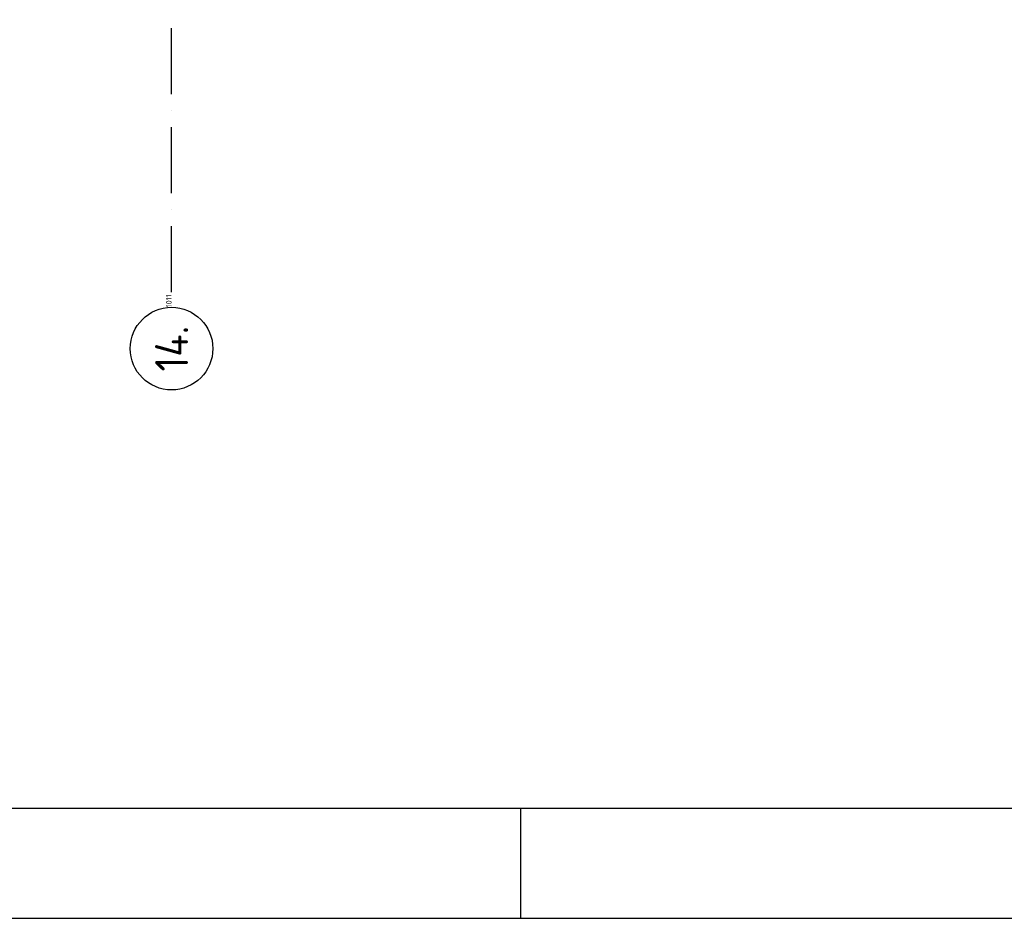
# Model space of a CAD drawing. Extents: x -866131 to -691536, y 173952 to 258052.
# Tile 8 of 160: x -827682 to -818740, y 173952 to 182114. Entities that reach past the tile are written whole.
import ezdxf
from ezdxf.enums import TextEntityAlignment as Align

# ---------------------------------------------------------------- set-up
doc = ezdxf.new("R2010")
doc.units = 0
doc.header["$LTSCALE"] = 100
doc.linetypes.add('DASHDOT', pattern=[9, 6, -1.5, 0, -1.5])
for name, color, linetype in [('00KAD025', 2, 'CONTINUOUS'), ('00KAD070', 5, 'CONTINUOUS'), ('AL$7----_STRAMIEN', 1, 'DASHDOT'), ('ALN-----_BLOCKNAAM', 2, 'CONTINUOUS')]:
    doc.layers.add(name, color=color, linetype=linetype)
doc.styles.get("Standard").update_dxf_attribs({"font": 'ISOCP'})

# ---------------------------------------------------------------- blocks, each defined once
blk = doc.blocks.new('1011')
at = {"layer": 'AL$7----_STRAMIEN', "color": 7, "linetype": 'CONTINUOUS'}
blk.add_circle((-750, 0), 750, dxfattribs=at)
at = {"layer": 'ALN-----_BLOCKNAAM', "linetype": 'CONTINUOUS'}
blk.add_text('1011', height=100, dxfattribs=at).set_placement((0, 0))

msp = doc.modelspace()

# ---------------------------------------------------------------- linework, layer by layer
at = {"layer": '00KAD025', "linetype": 'CONTINUOUS'}
for p, q in [((-823131.149, 173951.691), (-823131.149, 174951.691)), ((-866131.149, 173951.691), (-691536.071, 173951.691))]:
    msp.add_line(p, q, dxfattribs=at)
at = {"layer": '00KAD070', "linetype": 'CONTINUOUS'}
msp.add_line((-865131.149, 174951.691), (-692536.071, 174951.691), dxfattribs=at)
at = {"layer": 'AL$7----_STRAMIEN', "color": 1}
msp.add_lwpolyline([(-826302.65, 179637.763), (-826302.65, 195261.645)], dxfattribs=at)

# ---------------------------------------------------------------- block references
at = {"layer": 'AL$7----_STRAMIEN'}
ref = msp.add_blockref('1011', (-826302.826, 179501.228), dxfattribs=dict(at, xscale=0.5, yscale=0.5, zscale=0.5, rotation=90))
ref.add_attrib('STR-NAAM', '14.', dxfattribs={"color": 3, "linetype": 'CONTINUOUS', "height": 300, "rotation": 90}).set_placement((-826302.826, 179126.228), align=Align.MIDDLE)

doc.saveas('drawing.dxf')
